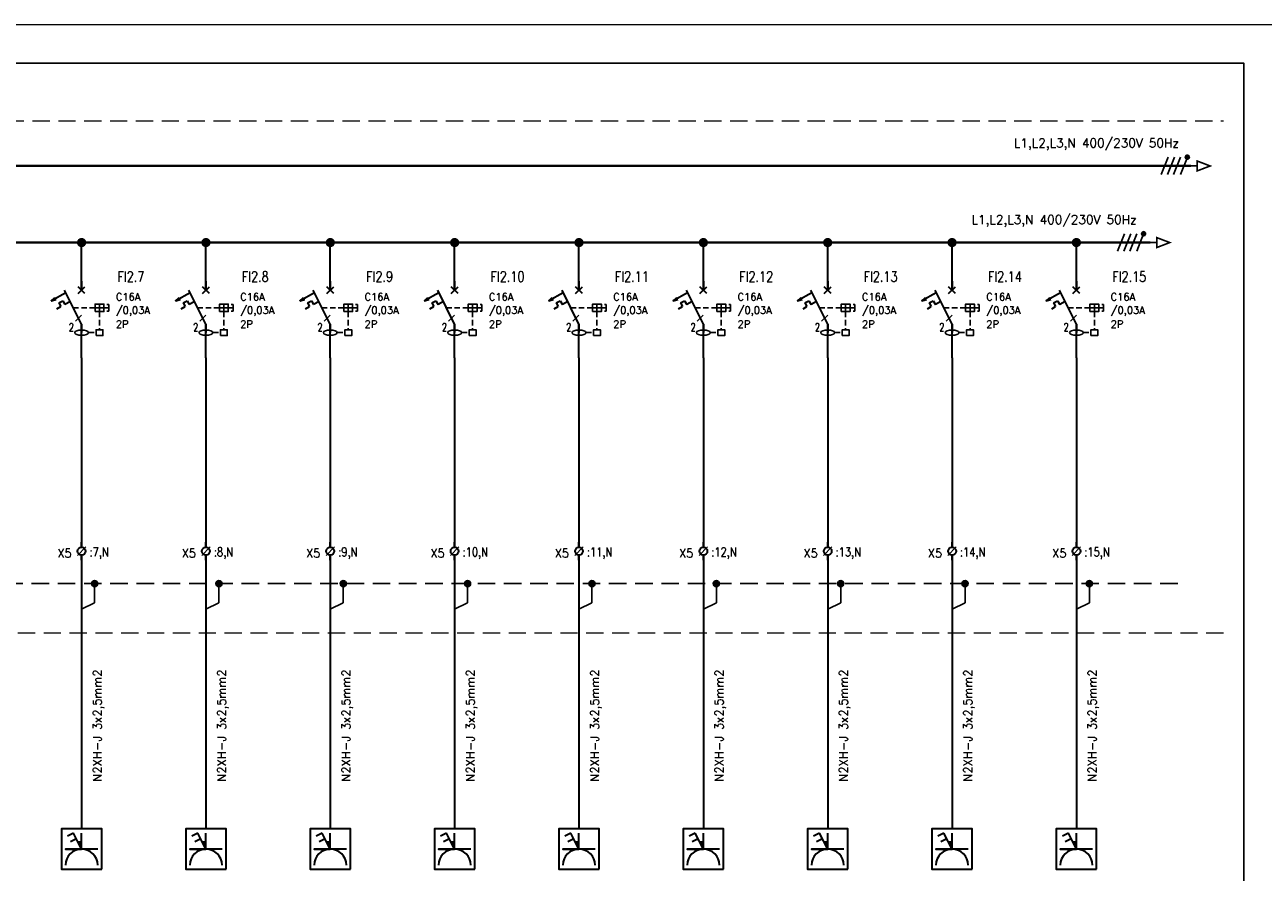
# Model space of a CAD drawing. Extents: x 45023 to 80158, y -8440 to -2500.
# Tile 11 of 14: x 67194 to 71688, y -5577 to -2500. Entities that reach past the tile are written whole.
import ezdxf
from ezdxf.enums import TextEntityAlignment as Align

# ---------------------------------------------------------------- set-up
doc = ezdxf.new("R2010")
doc.units = 0
doc.header["$MEASUREMENT"] = 0
for name, pattern in [('CONTINUA', [0]), ('DASHEDX2', [1.5, 1, -0.5]), ('HIDDEN', [9.525, 6.35, -3.175]), ('HIDDEN2', [0.1875, 0.125, -0.0625])]:
    doc.linetypes.add(name, pattern=pattern)
for name, color, linetype, lineweight in [('15-240', 240, 'Continuous', 35), ('15-7', 7, 'Continuous', 40), ('DEFAULT', 7, 'Continuous', 0), ('ele_aparat', 5, 'Continuous', 30), ('SIE_DG_PRESE', 10, 'Continuous', 35), ('TORY_GŁÓWNE', 7, 'Continuous', 40)]:
    doc.layers.add(name, color=color, linetype=linetype, lineweight=lineweight)
for name, color, linetype in [('15-6', 6, 'Continuous'), ('6', 6, 'Continuous'), ('Elektryka', 5, 'Continuous'), ('R-RAM', 10, 'Continuous'), ('RICEZIONE', 7, 'Continuous'), ('RYSUNEK', 7, 'Continuous')]:
    doc.layers.add(name, color=color, linetype=linetype)
doc.styles.add('BIPSIMPL', font='simplex.shx')
doc.styles.add('P3', font='simplex.shx', dxfattribs={"width": 0.95})
doc.styles.add('ROMANS', font='romans', dxfattribs={"height": 3})

# ---------------------------------------------------------------- blocks, each defined once
blk = doc.blocks.new('SU0213')
at = {"layer": '15-240', "linetype": 'Continuous'}
for p, q in [((0, -0.279), (0, 0)), ((0, -1), (0, -0.721))]:
    blk.add_line(p, q, dxfattribs=at)
at = {"layer": '15-240', "linetype": 'Continuous', "lineweight": 20}
blk.add_line((-0.234, -0.734), (0.234, -0.266), dxfattribs=at)
at = {"layer": '15-240', "linetype": 'Continuous'}
blk.add_circle((0, -0.5), 0.221, dxfattribs=at)
at = {"linetype": 'Continuous', "lineweight": 20, "style": 'ROMANS', "flags": 3}
blk.add_attdef('NRSYMB', text='', height=0.4, dxfattribs=at).set_placement((-0.125, 2.341), align=Align.MIDDLE)
at = {"lineweight": 20, "style": 'ROMANS', "flags": 3}
blk.add_attdef('NAZWA', (-2.405, 0.543), '', height=1, dxfattribs=at)
at = {"color": 1, "lineweight": 20, "style": 'ROMANS', "width": 0.8}
blk.add_attdef('LISTWA', text='', height=0.6, dxfattribs=at).set_placement((-0.555, -0.714), align=Align.RIGHT)
at = {"color": 0, "lineweight": 20, "style": 'ROMANS', "width": 0.8}
blk.add_attdef('ZACISK', (0.445, -0.664), '', height=0.5, dxfattribs=at)
blk = doc.blocks.new('030201')
at = {"color": 6, "const_width": 0.185}
blk.add_lwpolyline([(-0.093, 0, 1), (0.093, 0, 1)], format="xyb", close=True, dxfattribs=at)
at = {"color": 3}
blk.add_point((0, 0), dxfattribs=at)
at = {"linetype": 'Continuous', "style": 'ROMANS', "flags": 3}
blk.add_attdef('NRSYMB', text='', height=0.4, dxfattribs=at).set_placement((0.336, 2.427), align=Align.MIDDLE)
blk.add_attdef('NAZWA', (-2.451, 0.936), '', height=1, dxfattribs=at)
blk = doc.blocks.new('ele_aparat_2P_003A_B16A')
at = {"color": 7, "linetype": 'DASHEDX2', "lineweight": 25, "ltscale": 5}
for p, q in [((12.3, -16), (-7.4, -16)), ((16.3, -19.5), (16.3, -35.9)), ((6.3, -38.6), (13.2, -38.6))]:
    blk.add_line(p, q, dxfattribs=at)
at = {"color": 7, "lineweight": 25}
for p, q in [((12.3, -16), (20.3, -16)), ((16.3, -12.6), (16.3, -19.5)), ((19.4, -16), (24.7, -16)), ((24.7, -13.1), (23, -13.1)), ((24.7, -19), (23, -19)), ((24.7, -16), (24.7, -13.1)), ((24.7, -16), (24.7, -19))]:
    blk.add_line(p, q, dxfattribs=at)
for points in [[(12.3, -19.5), (20.3, -19.5), (20.3, -12.6), (12.3, -12.6)], [(13.2, -41.2), (19.4, -41.2), (19.4, -35.9), (13.2, -35.9)]]:
    blk.add_lwpolyline(points, close=True, dxfattribs=at)
blk.add_ellipse((0, -38.6), major_axis=(-6.27, 0), ratio=0.380518, dxfattribs=at)
at = {"layer": '15-240'}
for p, q in [((0, -30.9), (-15.4, 0)), ((-3.1, -3.1), (3.1, 3.1)), ((3.1, -3.1), (-3.1, 3.1)), ((0, 7.7), (0, 0)), ((-26.9, -9.6), (-27.6, -9.8)), ((-27.5, -9.8), (-24.2, -6.8)), ((-27.5, -9.8), (-24, -7.3)), ((-27.5, -9.8), (-23.5, -8)), ((-14.3, -2.3), (-27.3, -9.8)), ((-27.3, -9.8), (-23.3, -8.5)), ((-23.2, -8.5), (-24.1, -7)), ((-23.3, -7.3), (-23.3, -7.3)), ((-20.7, -11.5), (-17, -9.6)), ((-17, -9.6), (-15.1, -13)), ((-10.2, -10.4), (-15.1, -13)), ((-22.4, -17), (-18.9, -14.9)), ((-20.7, -11.5), (-18.9, -14.9)), ((0, -30.9), (0, -38.6))]:
    blk.add_line(p, q, dxfattribs=at)
at = {"layer": '15-240', "linetype": 'Continuous'}
blk.add_point((0, 7.7), dxfattribs=at)

msp = doc.modelspace()

# ---------------------------------------------------------------- hatches: boundary and pattern name
at = {"layer": 'RYSUNEK'}
for points in [[(67458.4, -4529.3, 1), (67436.4, -4529.3, 1)], [(67909.6, -4529.3, 1), (67887.6, -4529.3, 1)], [(68360.9, -4529.3, 1), (68338.9, -4529.3, 1)], [(68812.1, -4529.3, 1), (68790.1, -4529.3, 1)], [(69263.4, -4529.3, 1), (69241.4, -4529.3, 1)], [(69714.6, -4529.3, 1), (69692.6, -4529.3, 1)], [(70165.9, -4529.3, 1), (70143.9, -4529.3, 1)], [(70617.1, -4529.3, 1), (70595.1, -4529.3, 1)], [(71068.4, -4529.3, 1), (71046.4, -4529.3, 1)]]:
    msp.add_hatch(color=256, dxfattribs=at).paths.add_polyline_path(points)
at = {"layer": 'TORY_GŁÓWNE', "linetype": 'Continuous'}
for points in [[(71406.7, -2980.5, -1), (71418.9, -2980.5, -1)], [(71406.7, -2981.3, -1), (71418.9, -2981.3, -1)], [(71248, -3258.7, -1), (71260.3, -3258.7, -1)], [(71248, -3259.5, -1), (71260.3, -3259.5, -1)]]:
    msp.add_hatch(color=256, dxfattribs=at).paths.add_polyline_path(points)

# ---------------------------------------------------------------- linework, layer by layer
at = {"color": 0, "linetype": 'ByBlock'}
for p, q in [((71343.4, -2981.5, 0), (71318.2, -3044.6, 0)), ((71365.9, -2981.5, 0), (71340.6, -3044.6, 0)), ((71388.4, -2981.5, 0), (71363.1, -3044.6, 0)), ((71412.8, -2981.5, 0), (71387.6, -3044.6, 0)), ((71184.7, -3259.7, 0), (71159.5, -3322.7, 0)), ((71207.2, -3259.7, 0), (71181.9, -3322.7, 0)), ((71229.7, -3259.7, 0), (71204.4, -3322.7, 0)), ((71254.1, -3259.7, 0), (71228.9, -3322.7, 0))]:
    msp.add_line(p, q, dxfattribs=at)
at = {"linetype": 'Continuous'}
for p, q in [((67447.4, -4529.3, 0), (67447.4, -4599.6, 0)), ((67898.6, -4529.3, 0), (67898.6, -4599.6, 0)), ((68349.9, -4529.3, 0), (68349.9, -4599.6, 0)), ((68801.1, -4529.3, 0), (68801.1, -4599.6, 0)), ((69252.4, -4529.3, 0), (69252.4, -4599.6, 0)), ((69703.6, -4529.3, 0), (69703.6, -4599.6, 0)), ((70154.9, -4529.3, 0), (70154.9, -4599.6, 0)), ((70606.1, -4529.3, 0), (70606.1, -4599.6, 0)), ((71057.4, -4529.3, 0), (71057.4, -4599.6, 0)), ((67400.2, -4622.2, 0), (67447.4, -4599.6, 0)), ((67851.5, -4622.2, 0), (67898.6, -4599.6, 0)), ((68302.7, -4622.2, 0), (68349.9, -4599.6, 0)), ((68754, -4622.2, 0), (68801.1, -4599.6, 0)), ((69205.2, -4622.2, 0), (69252.4, -4599.6, 0)), ((69656.5, -4622.2, 0), (69703.6, -4599.6, 0)), ((70107.7, -4622.2, 0), (70154.9, -4599.6, 0)), ((70559, -4622.2, 0), (70606.1, -4599.6, 0)), ((71010.2, -4622.2, 0), (71057.4, -4599.6, 0))]:
    msp.add_line(p, q, dxfattribs=at)
at = {"elevation": 0}
msp.add_lwpolyline([(63603.1, -8300.4), (71618.2, -8300.4), (71618.2, -2640.4), (63603.1, -2640.4)], close=True, dxfattribs=at)
at = {"layer": '15-240'}
for p, q in [((67400.2, -3463.9, 0), (67400.2, -3291.2, 0)), ((67851.5, -3463.9, 0), (67851.5, -3291.2, 0)), ((68302.7, -3463.9, 0), (68302.7, -3291.2, 0)), ((68754, -3463.9, 0), (68754, -3291.2, 0)), ((69205.2, -3463.9, 0), (69205.2, -3291.2, 0)), ((69656.5, -3463.9, 0), (69656.5, -3291.2, 0)), ((70107.7, -3463.9, 0), (70107.7, -3291.2, 0)), ((70559, -3463.9, 0), (70559, -3291.2, 0)), ((71010.2, -3463.9, 0), (71010.2, -3291.2, 0)), ((67400.2, -3709.8, 0.1), (67400.2, -3587.4, 0)), ((67851.5, -3709.8, 0.1), (67851.5, -3587.4, 0)), ((68302.7, -3709.8, 0.1), (68302.7, -3587.4, 0)), ((68754, -3709.8, 0.1), (68754, -3587.4, 0)), ((69205.2, -3709.8, 0.1), (69205.2, -3587.4, 0)), ((69656.5, -3709.8, 0.1), (69656.5, -3587.4, 0)), ((70107.7, -3709.8, 0.1), (70107.7, -3587.4, 0)), ((70559, -3709.8, 0.1), (70559, -3587.4, 0)), ((71010.2, -3709.8, 0.1), (71010.2, -3587.4, 0)), ((67400.2, -3709.8, 0.1), (67400.2, -3999.2, 0)), ((67851.5, -3709.8, 0.1), (67851.5, -3999.2, 0)), ((68302.7, -3709.8, 0.1), (68302.7, -3999.2, 0)), ((68754, -3709.8, 0.1), (68754, -3999.2, 0)), ((69205.2, -3709.8, 0.1), (69205.2, -3999.2, 0)), ((69656.5, -3709.8, 0.1), (69656.5, -3999.2, 0)), ((70107.7, -3709.8, 0.1), (70107.7, -3999.2, 0)), ((70559, -3709.8, 0.1), (70559, -3999.2, 0)), ((71010.2, -3709.8, 0.1), (71010.2, -3999.2, 0)), ((67400.2, -3999.2, 0), (67400.2, -4397.3, 0)), ((67851.5, -3999.2, 0), (67851.5, -4397.3, 0)), ((68302.7, -3999.2, 0), (68302.7, -4397.3, 0)), ((68754, -3999.2, 0), (68754, -4397.3, 0)), ((69205.2, -3999.2, 0), (69205.2, -4397.3, 0)), ((69656.5, -3999.2, 0), (69656.5, -4397.3, 0)), ((70107.7, -3999.2, 0), (70107.7, -4397.3, 0)), ((70559, -3999.2, 0), (70559, -4397.3, 0)), ((71010.2, -3999.2, 0), (71010.2, -4397.3, 0)), ((67400.2, -4009.7, 0), (67400.2, -4107.4, 0)), ((67851.5, -4009.7, 0), (67851.5, -4107.4, 0)), ((68302.7, -4009.7, 0), (68302.7, -4107.4, 0)), ((68754, -4009.7, 0), (68754, -4107.4, 0)), ((69205.2, -4009.7, 0), (69205.2, -4107.4, 0)), ((69656.5, -4009.7, 0), (69656.5, -4107.4, 0)), ((70107.7, -4009.7, 0), (70107.7, -4107.4, 0)), ((70559, -4009.7, 0), (70559, -4107.4, 0)), ((71010.2, -4009.7, 0), (71010.2, -4107.4, 0)), ((67400.2, -4426.1, 0), (67400.2, -4753.1, -0.1)), ((67851.5, -4426.1, 0), (67851.5, -4753.1, -0.1)), ((68302.7, -4426.1, 0), (68302.7, -4753.1, -0.1)), ((68754, -4426.1, 0), (68754, -4753.1, -0.1)), ((69205.2, -4426.1, 0), (69205.2, -4753.1, -0.1)), ((69656.5, -4426.1, 0), (69656.5, -4753.1, -0.1)), ((70107.7, -4426.1, 0), (70107.7, -4753.1, -0.1)), ((70559, -4426.1, 0), (70559, -4753.1, -0.1)), ((71010.2, -4426.1, 0), (71010.2, -4753.1, -0.1)), ((67400.2, -4743.2, -0.1), (67400.2, -5420.3, -0.1)), ((67851.5, -4743.2, -0.1), (67851.5, -5420.3, -0.1)), ((68302.7, -4743.2, -0.1), (68302.7, -5420.3, -0.1)), ((68754, -4743.2, -0.1), (68754, -5420.3, -0.1)), ((69205.2, -4743.2, -0.1), (69205.2, -5420.3, -0.1)), ((69656.5, -4743.2, -0.1), (69656.5, -5420.3, -0.1)), ((70107.7, -4743.2, -0.1), (70107.7, -5420.3, -0.1)), ((70559, -4743.2, -0.1), (70559, -5420.3, -0.1)), ((71010.2, -4743.2, -0.1), (71010.2, -5420.3, -0.1))]:
    msp.add_line(p, q, dxfattribs=at)
at = {"layer": '15-6'}
for p, q in [((67378.3, -3576.3, 0), (67400.2, -3554.4, 0)), ((67829.6, -3576.3, 0), (67851.4, -3554.4, 0)), ((68280.8, -3576.3, 0), (68302.7, -3554.4, 0)), ((68732.1, -3576.3, 0), (68753.9, -3554.4, 0)), ((69183.3, -3576.3, 0), (69205.2, -3554.4, 0)), ((69634.6, -3576.3, 0), (69656.4, -3554.4, 0)), ((70085.8, -3576.3, 0), (70107.7, -3554.4, 0)), ((70537.1, -3576.3, 0), (70558.9, -3554.4, 0)), ((70988.3, -3576.3, 0), (71010.2, -3554.4, 0))]:
    msp.add_line(p, q, dxfattribs=at)
at = {"layer": '15-7', "color": 5}
for p, q in [((63738.2, -3013.1, 0), (71425, -3013.1, 0)), ((71278.4, -3291.2, 0), (64364.1, -3291.2, 0))]:
    msp.add_line(p, q, dxfattribs=at)
at = {"layer": '15-7', "color": 5, "const_width": 6, "elevation": 0}
for points in [[(71425, -3013.1), (71448.5, -3013.1), (71448.5, -2995.1), (71495.5, -3013.1), (71448.5, -3031), (71448.5, -3013.1)], [(71278.4, -3291.2), (71301.9, -3291.2), (71301.9, -3273.2), (71348.9, -3291.2), (71301.9, -3309.2), (71301.9, -3291.2)]]:
    msp.add_lwpolyline(points, dxfattribs=at)
at = {"layer": 'DEFAULT', "color": 7, "linetype": 'HIDDEN2', "lineweight": 20, "ltscale": 500}
for p, q in [((63659.9, -2849.5, 0), (71543.9, -2849.5, 0)), ((71543.9, -4709.8, 0), (63659.9, -4709.8, 0))]:
    msp.add_line(p, q, dxfattribs=at)
at = {"layer": 'R-RAM', "color": 8, "lineweight": 9, "ltscale": 20, "elevation": 0}
msp.add_lwpolyline([(63358.2, -8440.4), (71758.2, -8440.4), (71758.2, -2500.4), (63358.2, -2500.4)], close=True, dxfattribs=at)
at = {"layer": 'RYSUNEK'}
for centre in [(67447.4, -4529.3, 0), (67898.6, -4529.3, 0), (68349.9, -4529.3, 0), (68801.1, -4529.3, 0), (69252.4, -4529.3, 0), (69703.6, -4529.3, 0), (70154.9, -4529.3, 0), (70606.1, -4529.3, 0), (71057.4, -4529.3, 0)]:
    msp.add_circle(centre, 11, dxfattribs=at)
at = {"layer": 'SIE_DG_PRESE', "linetype": 'CONTINUA', "elevation": -0.1, "flags": 128}
for points in [[(67473.4, -5566.6), (67473.4, -5420.3), (67327.1, -5420.3), (67327.1, -5566.6), (67473.4, -5566.6)], [(67924.6, -5566.6), (67924.6, -5420.3), (67778.4, -5420.3), (67778.4, -5566.6), (67924.6, -5566.6)], [(68375.9, -5566.6), (68375.9, -5420.3), (68229.6, -5420.3), (68229.6, -5566.6), (68375.9, -5566.6)], [(68827.1, -5566.6), (68827.1, -5420.3), (68680.9, -5420.3), (68680.9, -5566.6), (68827.1, -5566.6)], [(69278.4, -5566.6), (69278.4, -5420.3), (69132.1, -5420.3), (69132.1, -5566.6), (69278.4, -5566.6)], [(69729.6, -5566.6), (69729.6, -5420.3), (69583.4, -5420.3), (69583.4, -5566.6), (69729.6, -5566.6)], [(70180.9, -5566.6), (70180.9, -5420.3), (70034.6, -5420.3), (70034.6, -5566.6), (70180.9, -5566.6)], [(70632.1, -5566.6), (70632.1, -5420.3), (70485.9, -5420.3), (70485.9, -5566.6), (70632.1, -5566.6)], [(71083.4, -5566.6), (71083.4, -5420.3), (70937.1, -5420.3), (70937.1, -5566.6), (71083.4, -5566.6)]]:
    msp.add_lwpolyline(points, dxfattribs=at)
at = {"layer": 'SIE_DG_PRESE', "elevation": -0.1}
for points in [[(67458.7, -5493.4), (67341.7, -5493.4), (67400.2, -5493.4), (67400.2, -5434.9)], [(67371, -5434.9), (67349.2, -5445.8)], [(67400.2, -5493.4), (67371, -5434.9)], [(67910, -5493.4), (67793, -5493.4), (67851.5, -5493.4), (67851.5, -5434.9)], [(67822.2, -5434.9), (67800.4, -5445.8)], [(67851.5, -5493.4), (67822.2, -5434.9)], [(68361.2, -5493.4), (68244.2, -5493.4), (68302.7, -5493.4), (68302.7, -5434.9)], [(68273.5, -5434.9), (68251.7, -5445.8)], [(68302.7, -5493.4), (68273.5, -5434.9)], [(68812.5, -5493.4), (68695.5, -5493.4), (68754, -5493.4), (68754, -5434.9)], [(68724.7, -5434.9), (68702.9, -5445.8)], [(68754, -5493.4), (68724.7, -5434.9)], [(69263.7, -5493.4), (69146.7, -5493.4), (69205.2, -5493.4), (69205.2, -5434.9)], [(69176, -5434.9), (69154.2, -5445.8)], [(69205.2, -5493.4), (69176, -5434.9)], [(69715, -5493.4), (69598, -5493.4), (69656.5, -5493.4), (69656.5, -5434.9)], [(69627.2, -5434.9), (69605.4, -5445.8)], [(69656.5, -5493.4), (69627.2, -5434.9)], [(70166.2, -5493.4), (70049.2, -5493.4), (70107.7, -5493.4), (70107.7, -5434.9)], [(70078.5, -5434.9), (70056.7, -5445.8)], [(70107.7, -5493.4), (70078.5, -5434.9)], [(70617.5, -5493.4), (70500.5, -5493.4), (70559, -5493.4), (70559, -5434.9)], [(70529.7, -5434.9), (70507.9, -5445.8)], [(70559, -5493.4), (70529.7, -5434.9)], [(71068.7, -5493.4), (70951.7, -5493.4), (71010.2, -5493.4), (71010.2, -5434.9)], [(70981, -5434.9), (70959.2, -5445.8)], [(71010.2, -5493.4), (70981, -5434.9)], [(67381.8, -5456.6), (67360, -5467.5)], [(67833.1, -5456.6), (67811.3, -5467.5)], [(68284.3, -5456.6), (68262.5, -5467.5)], [(68735.6, -5456.6), (68713.8, -5467.5)], [(69186.8, -5456.6), (69165, -5467.5)], [(69638.1, -5456.6), (69616.3, -5467.5)], [(70089.3, -5456.6), (70067.5, -5467.5)], [(70540.6, -5456.6), (70518.8, -5467.5)], [(70991.8, -5456.6), (70970, -5467.5)]]:
    msp.add_lwpolyline(points, dxfattribs=at)
at = {"layer": 'SIE_DG_PRESE'}
for centre in [(67400.2, -5551.9, -0.1), (67851.5, -5551.9, -0.1), (68302.7, -5551.9, -0.1), (68754, -5551.9, -0.1), (69205.2, -5551.9, -0.1), (69656.5, -5551.9, -0.1), (70107.7, -5551.9, -0.1), (70559, -5551.9, -0.1), (71010.2, -5551.9, -0.1)]:
    msp.add_arc(centre, 58.5, 0, 180, dxfattribs=at)
for points in [[(67400.2, -5493.4, -0.1), (67400.2, -5464.2, -0.1), (67385.6, -5464.2, -0.1)], [(67851.5, -5493.4, -0.1), (67851.5, -5464.2, -0.1), (67836.9, -5464.2, -0.1)], [(68302.7, -5493.4, -0.1), (68302.7, -5464.2, -0.1), (68288.1, -5464.2, -0.1)], [(68754, -5493.4, -0.1), (68754, -5464.2, -0.1), (68739.4, -5464.2, -0.1)], [(69205.2, -5493.4, -0.1), (69205.2, -5464.2, -0.1), (69190.6, -5464.2, -0.1)], [(69656.5, -5493.4, -0.1), (69656.5, -5464.2, -0.1), (69641.9, -5464.2, -0.1)], [(70107.7, -5493.4, -0.1), (70107.7, -5464.2, -0.1), (70093.1, -5464.2, -0.1)], [(70559, -5493.4, -0.1), (70559, -5464.2, -0.1), (70544.4, -5464.2, -0.1)], [(71010.2, -5493.4, -0.1), (71010.2, -5464.2, -0.1), (70995.6, -5464.2, -0.1)]]:
    msp.add_solid(points, dxfattribs=at)
at = {"layer": 'TORY_GŁÓWNE', "linetype": 'HIDDEN', "lineweight": 25, "ltscale": 10}
msp.add_line((63694.3, -4529.3, 0), (71393.9, -4529.3, 0), dxfattribs=at)
at = {"layer": 'TORY_GŁÓWNE', "linetype": 'Continuous'}
for centre in [(71412.8, -2980.5, 0), (71412.8, -2981.3, 0), (71254.1, -3258.7, 0), (71254.1, -3259.5, 0)]:
    msp.add_circle(centre, 6.15, dxfattribs=at)

# ---------------------------------------------------------------- block references
at = {"layer": '6', "color": 1, "linetype": 'Continuous', "xscale": 90.25, "yscale": 90.25, "zscale": 90.25}
for p in [(67400.2, -3291.2, 0), (67851.5, -3291.2, 0), (68302.7, -3291.2, 0), (68754, -3291.2, 0), (69205.2, -3291.2, 0), (69656.5, -3291.2, 0), (70107.7, -3291.2, 0), (70559, -3291.2, 0), (71010.2, -3291.2, 0)]:
    msp.add_blockref('030201', p, dxfattribs=at)
at = {"layer": 'ele_aparat', "color": 3, "xscale": 4, "yscale": 4, "zscale": 4}
for p in [(67400.2, -3463.9, 0), (67851.5, -3463.9, 0), (68302.7, -3463.9, 0), (68754, -3463.9, 0), (69205.2, -3463.9, 0), (69656.5, -3463.9, 0), (70107.7, -3463.9, 0), (70559, -3463.9, 0), (71010.2, -3463.9, 0)]:
    msp.add_blockref('ele_aparat_2P_003A_B16A', p, dxfattribs=at)
at = {"layer": 'Elektryka', "color": 1, "linetype": 'Continuous', "lineweight": 20}
ref = msp.add_blockref('SU0213', (67400.2, -4379.1, 0), dxfattribs=dict(at, xscale=65.13432749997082, yscale=65.13432749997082, zscale=65.13432749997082))
ref.add_attrib('LISTWA', 'X5', dxfattribs={"layer": '0', "color": 1, "lineweight": 20, "height": 32, "style": 'P3', "width": 0.95}).set_placement((67364.1, -4444.2, 0), align=Align.BOTTOM_RIGHT)
ref.add_attrib('ZACISK', ':7,N', (67429.2, -4430.6, 0), dxfattribs={"layer": '0', "color": 0, "lineweight": 20, "height": 32.57, "style": 'ROMANS', "width": 0.8})
ref = msp.add_blockref('SU0213', (67851.5, -4379.1, 0), dxfattribs=dict(at, xscale=65.13432749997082, yscale=65.13432749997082, zscale=65.13432749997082))
ref.add_attrib('LISTWA', 'X5', dxfattribs={"layer": '0', "color": 1, "lineweight": 20, "height": 32, "style": 'P3', "width": 0.95}).set_placement((67815.3, -4444.2, 0), align=Align.BOTTOM_RIGHT)
ref.add_attrib('ZACISK', ':8,N', (67880.5, -4430.6, 0), dxfattribs={"layer": '0', "color": 0, "lineweight": 20, "height": 32.57, "style": 'ROMANS', "width": 0.8})
ref = msp.add_blockref('SU0213', (68302.7, -4379.1, 0), dxfattribs=dict(at, xscale=65.13432749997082, yscale=65.13432749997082, zscale=65.13432749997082))
ref.add_attrib('LISTWA', 'X5', dxfattribs={"layer": '0', "color": 1, "lineweight": 20, "height": 32, "style": 'P3', "width": 0.95}).set_placement((68266.6, -4444.2, 0), align=Align.BOTTOM_RIGHT)
ref.add_attrib('ZACISK', ':9,N', (68331.7, -4430.6, 0), dxfattribs={"layer": '0', "color": 0, "lineweight": 20, "height": 32.57, "style": 'ROMANS', "width": 0.8})
ref = msp.add_blockref('SU0213', (68754, -4379.1, 0), dxfattribs=dict(at, xscale=65.13432749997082, yscale=65.13432749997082, zscale=65.13432749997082))
ref.add_attrib('LISTWA', 'X5', dxfattribs={"layer": '0', "color": 1, "lineweight": 20, "height": 32, "style": 'P3', "width": 0.95}).set_placement((68717.8, -4444.2, 0), align=Align.BOTTOM_RIGHT)
ref.add_attrib('ZACISK', ':10,N', (68783, -4430.6, 0), dxfattribs={"layer": '0', "color": 0, "lineweight": 20, "height": 32.57, "style": 'ROMANS', "width": 0.8})
ref = msp.add_blockref('SU0213', (69205.2, -4379.1, 0), dxfattribs=dict(at, xscale=65.13432749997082, yscale=65.13432749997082, zscale=65.13432749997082))
ref.add_attrib('LISTWA', 'X5', dxfattribs={"layer": '0', "color": 1, "lineweight": 20, "height": 32, "style": 'P3', "width": 0.95}).set_placement((69169.1, -4444.2, 0), align=Align.BOTTOM_RIGHT)
ref.add_attrib('ZACISK', ':11,N', (69234.2, -4430.6, 0), dxfattribs={"layer": '0', "color": 0, "lineweight": 20, "height": 32.57, "style": 'ROMANS', "width": 0.8})
ref = msp.add_blockref('SU0213', (69656.5, -4379.1, 0), dxfattribs=dict(at, xscale=65.13432749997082, yscale=65.13432749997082, zscale=65.13432749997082))
ref.add_attrib('LISTWA', 'X5', dxfattribs={"layer": '0', "color": 1, "lineweight": 20, "height": 32, "style": 'P3', "width": 0.95}).set_placement((69620.3, -4444.2, 0), align=Align.BOTTOM_RIGHT)
ref.add_attrib('ZACISK', ':12,N', (69685.5, -4430.6, 0), dxfattribs={"layer": '0', "color": 0, "lineweight": 20, "height": 32.57, "style": 'ROMANS', "width": 0.8})
ref = msp.add_blockref('SU0213', (70107.7, -4379.1, 0), dxfattribs=dict(at, xscale=65.13432749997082, yscale=65.13432749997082, zscale=65.13432749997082))
ref.add_attrib('LISTWA', 'X5', dxfattribs={"layer": '0', "color": 1, "lineweight": 20, "height": 32, "style": 'P3', "width": 0.95}).set_placement((70071.6, -4444.2, 0), align=Align.BOTTOM_RIGHT)
ref.add_attrib('ZACISK', ':13,N', (70136.7, -4430.6, 0), dxfattribs={"layer": '0', "color": 0, "lineweight": 20, "height": 32.57, "style": 'ROMANS', "width": 0.8})
ref = msp.add_blockref('SU0213', (70559, -4379.1, 0), dxfattribs=dict(at, xscale=65.13432749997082, yscale=65.13432749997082, zscale=65.13432749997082))
ref.add_attrib('LISTWA', 'X5', dxfattribs={"layer": '0', "color": 1, "lineweight": 20, "height": 32, "style": 'P3', "width": 0.95}).set_placement((70522.8, -4444.2, 0), align=Align.BOTTOM_RIGHT)
ref.add_attrib('ZACISK', ':14,N', (70588, -4430.6, 0), dxfattribs={"layer": '0', "color": 0, "lineweight": 20, "height": 32.57, "style": 'ROMANS', "width": 0.8})
ref = msp.add_blockref('SU0213', (71010.2, -4379.1, 0), dxfattribs=dict(at, xscale=65.13432749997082, yscale=65.13432749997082, zscale=65.13432749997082))
ref.add_attrib('LISTWA', 'X5', dxfattribs={"layer": '0', "color": 1, "lineweight": 20, "height": 32, "style": 'P3', "width": 0.95}).set_placement((70974.1, -4444.2, 0), align=Align.BOTTOM_RIGHT)
ref.add_attrib('ZACISK', ':15,N', (71039.2, -4430.6, 0), dxfattribs={"layer": '0', "color": 0, "lineweight": 20, "height": 32.57, "style": 'ROMANS', "width": 0.8})

# ---------------------------------------------------------------- texts
at = {"color": 7, "ltscale": 20, "style": 'ROMANS'}
for s, p in [('C16A', (67524.6, -3501.4, -0.1)), ('C16A', (67975.8, -3501.4, -0.1)), ('C16A', (68427.1, -3501.4, -0.1)), ('C16A', (68878.3, -3501.4, -0.1)), ('C16A', (69329.6, -3501.4, -0.1)), ('C16A', (69780.8, -3501.4, -0.1)), ('C16A', (70232.1, -3501.4, -0.1)), ('C16A', (70683.3, -3501.4, -0.1)), ('C16A', (71134.6, -3501.4, -0.1)), ('/0,03A', (67524.6, -3549.7, -0.1)), ('/0,03A', (67975.8, -3549.7, -0.1)), ('/0,03A', (68427.1, -3549.7, -0.1)), ('/0,03A', (68878.3, -3549.7, -0.1)), ('/0,03A', (69329.6, -3549.7, -0.1)), ('/0,03A', (69780.8, -3549.7, -0.1)), ('/0,03A', (70232.1, -3549.7, -0.1)), ('/0,03A', (70683.3, -3549.7, -0.1)), ('/0,03A', (71134.6, -3549.7, -0.1)), ('2P', (67524.6, -3600.6, -0.1)), ('2P', (67975.8, -3600.6, -0.1)), ('2P', (68427.1, -3600.6, -0.1)), ('2P', (68878.3, -3600.6, -0.1)), ('2P', (69329.6, -3600.6, -0.1)), ('2P', (69780.8, -3600.6, -0.1)), ('2P', (70232.1, -3600.6, -0.1)), ('2P', (70683.3, -3600.6, -0.1)), ('2P', (71134.6, -3600.6, -0.1))]:
    msp.add_text(s, height=26.26, dxfattribs=at).set_placement(p)
for p in [(67472.8, -4841.3, -0.1), (67924.1, -4841.3, -0.1), (68375.3, -4841.3, -0.1), (68826.6, -4841.3, -0.1), (69277.8, -4841.3, -0.1), (69729.1, -4841.3, -0.1), (70180.3, -4841.3, -0.1), (70631.6, -4841.3, -0.1), (71082.8, -4841.3, -0.1)]:
    msp.add_text('N2XH-J 3x2,5mm2', height=30.719, rotation=90, dxfattribs=at).set_placement(p, align=Align.RIGHT)
at = {"layer": '15-6', "style": 'BIPSIMPL', "width": 0.7}
for p in [(67371.7, -3612.9, 0), (67823, -3612.9, 0), (68274.2, -3612.9, 0), (68725.5, -3612.9, 0), (69176.7, -3612.9, 0), (69628, -3612.9, 0), (70079.2, -3612.9, 0), (70530.5, -3612.9, 0), (70981.7, -3612.9, 0)]:
    msp.add_text('2', height=28.9, dxfattribs=at).set_placement(p, align=Align.RIGHT)
at = {"layer": 'RICEZIONE', "style": 'ROMANS'}
for p in [(71082.6, -2931.9, 0.1), (70929, -3210, 0.1)]:
    msp.add_text('L1,L2,L3,N 400/230V 50Hz', height=32.185, dxfattribs=at).set_placement(p, align=Align.MIDDLE)
at = {"layer": 'TORY_GŁÓWNE', "color": 2, "lineweight": 30, "ltscale": 15, "style": 'P3', "width": 0.8}
for s, p in [('FI2.7', (67530.5, -3433.6, -0.1)), ('FI2.8', (67981.7, -3433.6, -0.1)), ('FI2.9', (68433, -3433.6, -0.1)), ('FI2.10', (68884.2, -3433.6, -0.1)), ('FI2.11', (69335.5, -3433.6, -0.1)), ('FI2.12', (69786.7, -3433.6, -0.1)), ('FI2.13', (70238, -3433.6, -0.1)), ('FI2.14', (70689.2, -3433.6, -0.1)), ('FI2.15', (71140.5, -3433.6, -0.1))]:
    msp.add_text(s, height=37.45, dxfattribs=at).set_placement(p)

doc.saveas('drawing.dxf')
